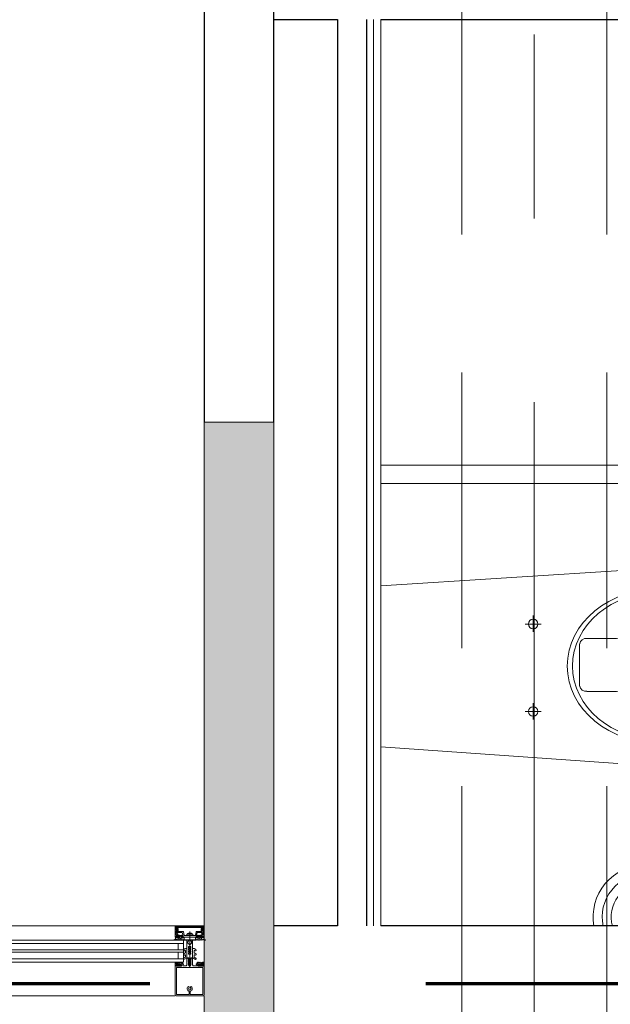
# Model space of a CAD drawing. Header units: centimetres. Extents: x -1631 to 21770, y -8842 to 3590.
# Tile 128 of 150: x 499 to 601, y 1002 to 1172. Entities that reach past the tile are written whole.
import ezdxf

# ---------------------------------------------------------------- set-up
doc = ezdxf.new("R2010")
doc.units = ezdxf.units.CM
for name, pattern in [('Długa kreska', [142.875, 95.25, -47.625]), ('Oś', [222.25, 127, -31.75, 31.75, -31.75]), ('Ukryte', [71.438, 47.625, -23.813])]:
    doc.linetypes.add(name, pattern=pattern)
for name, color, linetype, lineweight in [('A-DETL', 90, 'Continuous', 9), ('A-DETL-GENF', 92, 'Continuous', 9), ('A-DETL-HDLN', 90, 'Ukryte', 9), ('A-GLAZ-CURT', 52, 'Continuous', 9), ('A-GLAZ-CWMG', 51, 'Continuous', 9), ('A-WALL', 113, 'Continuous', 13), ('A-WALL-FNSH', 113, 'Continuous', 13), ('A-WALL-PATT', 111, 'Continuous', 13), ('P-SANR-FIXT', 6, 'Continuous', 9), ('S-GRID', 1, 'Continuous', 13)]:
    doc.layers.add(name, color=color, linetype=linetype, lineweight=lineweight)

# ---------------------------------------------------------------- blocks, each defined once
blk = doc.blocks.new('miska ustępowa dla N_35_5x54 wisząca koło narożna - Type 1-V7-5_piętro III __10_50 m_ - stan projektowany')
at = {"layer": 'P-SANR-FIXT'}
for p, q in [((-1.4, -3.75), (-4.56, -48.31)), ((29.22, -48.31), (26.4, -3.75)), ((44.09, -84.95), (44.09, -3.75)), ((47.21, -84.95), (47.21, -3.75)), ((4.69, -28.65), (4.69, -31.45)), ((19.8, -28.65), (19.8, -31.45)), ((3.32, -30.06), (6.14, -30.06)), ((18.43, -30.06), (21.25, -30.06)), ((16.4, -38.08), (9.09, -38.08)), ((8.17, -39.35), (8.17, -44.47)), ((17.32, -44.47), (17.32, -39.35)), ((-4.56, -48.31), (-4.88, -52.64)), ((29.58, -52.64), (29.22, -48.31)), ((-24.94, -49.38), (-24.94, -70.25)), ((-23.38, -49.38), (-23.38, -71.81)), ((-21.82, -49.38), (-21.82, -71.81)), ((-4.88, -52.64), (-4.82, -57.07)), ((29.53, -57.07), (29.58, -52.64)), ((-4.82, -57.07), (-4.57, -58.43)), ((29.57, -58.43), (29.53, -57.07)), ((-4.57, -58.43), (-4.19, -59.84)), ((29.19, -59.84), (29.57, -58.43)), ((-4.19, -59.84), (-3.69, -61.21)), ((28.69, -61.21), (29.19, -59.84)), ((-3.69, -61.21), (-3.07, -62.53)), ((-3.07, -62.53), (-2.34, -63.8)), ((27.34, -63.8), (28.07, -62.53)), ((28.07, -62.53), (28.69, -61.21)), ((-2.34, -63.8), (-1.51, -65.01)), ((26.51, -65.01), (27.34, -63.8)), ((-1.51, -65.01), (-0.58, -66.14)), ((-0.58, -66.14), (1.02, -67.71)), ((23.98, -67.71), (25.58, -66.14)), ((25.58, -66.14), (26.51, -65.01)), ((1.02, -67.71), (2.75, -69.02)), ((22.25, -69.02), (23.98, -67.71)), ((2.75, -69.02), (4.01, -69.78)), ((20.99, -69.78), (22.25, -69.02)), ((-32.35, -70.25), (-23.38, -70.25)), ((4.01, -69.78), (6.13, -70.8)), ((6.13, -70.8), (7.56, -71.26)), ((7.56, -71.26), (9.56, -71.73)), ((15.44, -71.73), (17.44, -71.26)), ((17.44, -71.26), (18.87, -70.8)), ((18.87, -70.8), (20.99, -69.78)), ((-23.38, -71.81), (-32.35, -71.81)), ((9.56, -71.73), (11.02, -71.92)), ((11.02, -71.92), (12.5, -72)), ((12.5, -72), (13.98, -71.92)), ((13.98, -71.92), (15.44, -71.73)), ((-23.38, -73.37), (-32.35, -73.37))]:
    blk.add_line(p, q, dxfattribs=at)
for centre in [(4.69, -30.06), (19.8, -30.06)]:
    blk.add_circle(centre, 0.825, dxfattribs=at)
for centre, radius, start, end in [((9.34, -39.23), 1.17, 102.2339, 185.8899), ((16.15, -39.23), 1.17, 354.1101, 77.7661), ((-30.79, -49.38), 8.97, 0, 99.9996), ((-30.79, -49.38), 7.41, 0, 102.1327), ((-30.79, -49.38), 5.85, 0, 105.4382), ((12.74, -44.25), 4.58, 182.8022, 357.1978), ((-23.38, -71.81), 1.56, 0, 90), ((-23.38, -71.81), 1.56, 270, 0), ((45.65, -84.95), 1.56, 180, 360)]:
    blk.add_arc(centre, radius, start, end, dxfattribs=at)
for centre, major_axis, ratio in [((12.55, -52.26), (0, 16.33), 0.823529), ((12.55, -52.01), (0, 15.16), 0.845174)]:
    blk.add_ellipse(centre, major_axis=major_axis, ratio=ratio, dxfattribs=at)
blk = doc.blocks.new('Schueco_FWS-Glazing1 - SI_38mm_TripGlz 2-2609955-5_piętro III __10_50 m_ - stan projektowany')
at = {"layer": 'A-GLAZ-CURT'}
for p, q in [((-16.9, 3.8), (16.9, 3.8)), ((-16.9, 0), (-16.9, 3.8)), ((16.9, 3.8), (16.9, 0)), ((16.9, 0), (-16.9, 0))]:
    blk.add_line(p, q, dxfattribs=at)
at = {"layer": 'A-GLAZ-CURT', "lineweight": 13}
for p, q in [((-16.9, 3.2), (16.9, 3.2)), ((-16.9, 2.1), (16.9, 2.1)), ((-16, 2.1), (-16, 3.2)), ((16, 2.1), (16, 3.2)), ((-16.9, 1.7), (16.9, 1.7)), ((-16.9, 0.6), (16.9, 0.6)), ((-16, 0.6), (-16, 1.7)), ((16, 0.6), (16, 1.7))]:
    blk.add_line(p, q, dxfattribs=at)
blk = doc.blocks.new('Rectangular Mullion - Schueco_FWS-50-SI_Tran_CovCap-20mm_Tran-55mm-V13-5_piętro III __10_50 m_ - stan projektowany')
at = {"layer": 'A-GLAZ-CWMG'}
for p, q in [((494.38, 1015.88), (525.38, 1015.88)), ((489.38, 1009.58), (489.38, 1013.38)), ((494.38, 1013.39), (525.38, 1013.39)), ((525.38, 1003.78), (494.38, 1003.78))]:
    blk.add_line(p, q, dxfattribs=at)
blk = doc.blocks.new('Rectangular Mullion - SI_CovCap-20mm_Tran-55mm-2281819-5_piętro III __10_50 m_ - stan projektowany')
at = {"layer": 'A-DETL-GENF'}
for p, q in [((-2.5, 9.45), (-2.5, 7.8)), ((-2.5, 9.39), (-2.5, 4.79)), ((2.37, 9.6), (-2.35, 9.6)), ((-2.29, 9.39), (-2.29, 4.79)), ((-0.12, 8.61), (-0.12, 8.55)), ((-0.1, 8.88), (-0.1, 9.34)), ((0.1, 9.34), (0.1, 8.88)), ((0.12, 8.55), (0.12, 8.61)), ((2.29, 9.39), (2.29, 4.79)), ((2.5, 7.8), (2.5, 9.45)), ((2.5, 9.39), (2.5, 4.79)), ((-0.12, 8.25), (-0.12, 8.13)), ((0.12, 8.13), (0.12, 8.25)), ((-2.35, 3.92), (-2.48, 3.92)), ((-2.37, 3.8), (-2.47, 3.8)), ((-2.09, 4.03), (-2.31, 3.93)), ((-2.26, 4.33), (-2.14, 4.43)), ((-2.22, 4.26), (-2.26, 4.28)), ((-1.9, 3.92), (-2.05, 3.86)), ((-2.04, 4.28), (-1.72, 4.28)), ((-2.02, 4.42), (-2.01, 4.41)), ((-1.98, 4.39), (-1.78, 4.39)), ((-1.72, 4.08), (-1.94, 4.08)), ((-1.8, 3.81), (-1.84, 3.9)), ((-1.74, 4.41), (-1.74, 4.42)), ((-1.7, 3.9), (-1.74, 3.81)), ((-1.67, 4.24), (-1.67, 4.13)), ((-1.62, 4.43), (-1.5, 4.33)), ((-1.58, 3.81), (-1.62, 3.9)), ((-1.5, 4.28), (-1.54, 4.26)), ((-1.48, 3.9), (-1.52, 3.82)), ((-1.35, 3.81), (-1.4, 3.9)), ((-0.5, 4.28), (-0.5, 3.15)), ((-0.21, 3.93), (-0.19, 3.94)), ((-0.19, 3.89), (-0.21, 3.91)), ((-0.18, 3.96), (-0.18, 4.1)), ((-0.08, 4.27), (-0.05, 4.28)), ((0, -1.48), (0, 4.68)), ((0.07, 4.27), (0.05, 4.28)), ((0.17, 3.96), (0.17, 4.1)), ((0.21, 3.93), (0.18, 3.94)), ((0.18, 3.89), (0.21, 3.91)), ((0.5, 3.15), (0.5, 4.28)), ((1.35, 3.81), (1.4, 3.9)), ((1.48, 3.9), (1.52, 3.82)), ((1.62, 4.43), (1.5, 4.33)), ((1.5, 4.28), (1.54, 4.26)), ((1.58, 3.81), (1.62, 3.9)), ((1.67, 4.24), (1.67, 4.13)), ((1.7, 3.9), (1.74, 3.81)), ((2.04, 4.28), (1.72, 4.28)), ((1.72, 4.08), (1.94, 4.08)), ((1.74, 4.41), (1.74, 4.42)), ((1.98, 4.39), (1.78, 4.39)), ((1.8, 3.81), (1.84, 3.9)), ((1.9, 3.92), (2.05, 3.86)), ((2.02, 4.42), (2.01, 4.41)), ((2.09, 4.03), (2.31, 3.93)), ((2.26, 4.33), (2.14, 4.43)), ((2.22, 4.26), (2.26, 4.28)), ((2.35, 3.92), (2.48, 3.92)), ((2.37, 3.8), (2.47, 3.8)), ((-0.78, 2.94), (-1.04, 3.09)), ((-0.78, 2.21), (-1.04, 2.36)), ((-0.91, 3.3), (-0.53, 3.08)), ((-0.91, 2.57), (-0.83, 2.52)), ((-0.91, 1.85), (-0.83, 1.8)), ((-0.75, 2.57), (-0.75, 2.89)), ((-0.75, 1.84), (-0.75, 2.16)), ((-0.5, 3.04), (-0.5, 1.52)), ((-0.45, 3.1), (-0.35, 3.1)), ((0.37, 3.1), (0.45, 3.1)), ((0.5, 3.04), (0.5, 1.52)), ((0.91, 3.3), (0.52, 3.08)), ((0.75, 2.57), (0.75, 2.89)), ((0.75, 1.84), (0.75, 2.16)), ((0.77, 2.94), (1.04, 3.09)), ((0.77, 2.21), (1.04, 2.36)), ((0.91, 2.57), (0.82, 2.52)), ((0.91, 1.85), (0.82, 1.8)), ((-0.76, 1.47), (-1.04, 1.63)), ((-0.55, 1.47), (-0.74, 1.47)), ((-0.3, 0.5), (-0.3, 0.28)), ((0.3, 0.5), (0.3, 0.28)), ((0.55, 1.47), (0.74, 1.47)), ((0.76, 1.47), (1.04, 1.63)), ((-2.6, 0), (-2.69, 0)), ((-2.34, -1.03), (-2.15, -1.46)), ((-2.32, -1.59), (-2.04, -1.59)), ((-2.18, -0.02), (-2.26, -0.17)), ((-2.06, -1.25), (-2.13, -1.09)), ((-2.07, -0.1), (-2.12, -0.02)), ((-2.1, -1.49), (-1.14, -1.49)), ((-1.88, -0.42), (-2.01, -0.42)), ((-2.01, -0.48), (-1.95, -0.48)), ((-1.96, -0.02), (-2, -0.1)), ((-1.98, -0.31), (-1.95, -0.36)), ((-1.98, -0.75), (-1.9, -0.85)), ((-1.34, -1.31), (-1.96, -1.31)), ((-1.85, -0.1), (-1.9, -0.02)), ((-1.84, -0.69), (-1.84, -0.57)), ((-1.83, -0.38), (-1.83, -0.36)), ((-1.74, -0.02), (-1.79, -0.1)), ((-1.79, -0.34), (-1.77, -0.35)), ((-1.79, -0.52), (-1.76, -0.52)), ((-1.67, -0.74), (-1.79, -0.74)), ((-1.74, -0.54), (-1.64, -0.7)), ((-1.72, -0.33), (-1.72, -0.32)), ((-1.72, -0.8), (-1.48, -0.8)), ((-1.63, -0.1), (-1.68, -0.02)), ((-1.67, -0.31), (-1.65, -0.32)), ((-1.6, -0.32), (-1.6, -0.3)), ((-1.52, -0.02), (-1.57, -0.1)), ((-1.56, -0.7), (-1.46, -0.54)), ((-1.55, -0.31), (-1.54, -0.32)), ((-1.41, -0.74), (-1.53, -0.74)), ((-1.49, -0.33), (-1.48, -0.32)), ((-1.41, -0.1), (-1.46, -0.02)), ((-1.44, -0.52), (-1.41, -0.52)), ((-1.43, -0.34), (-1.42, -0.36)), ((-1.38, -0.37), (-1.37, -0.37)), ((-1.36, -0.57), (-1.36, -0.69)), ((-1.3, -0.02), (-1.35, -0.1)), ((-1.3, -0.85), (-1.22, -0.75)), ((-1.25, -0.48), (-1.18, -0.48)), ((-1.2, -0.1), (-1.24, -0.02)), ((-1.07, -0.02), (-1.12, -0.1)), ((-1.09, -1.45), (-0.98, -0.84)), ((-0.95, -0.82), (-0.03, -0.82)), ((0.41, -1.04), (-0.41, -1.04)), ((-0.22, -1.18), (0.23, -1.18)), ((0.02, -0.82), (0.95, -0.82)), ((0.98, -0.84), (1.09, -1.45)), ((1.07, -0.02), (1.12, -0.1)), ((1.14, -1.49), (2.1, -1.49)), ((1.25, -0.48), (1.18, -0.48)), ((1.2, -0.1), (1.24, -0.02)), ((1.3, -0.85), (1.22, -0.75)), ((1.3, -0.02), (1.35, -0.1)), ((1.96, -1.31), (1.34, -1.31)), ((1.36, -0.57), (1.36, -0.69)), ((1.38, -0.37), (1.37, -0.37)), ((1.41, -0.1), (1.46, -0.02)), ((1.44, -0.52), (1.41, -0.52)), ((1.41, -0.74), (1.53, -0.74)), ((1.43, -0.34), (1.42, -0.36)), ((1.56, -0.7), (1.46, -0.54)), ((1.49, -0.33), (1.48, -0.32)), ((1.72, -0.8), (1.48, -0.8)), ((1.52, -0.02), (1.57, -0.1)), ((1.55, -0.31), (1.54, -0.32)), ((1.6, -0.32), (1.6, -0.3)), ((1.63, -0.1), (1.68, -0.02)), ((1.74, -0.54), (1.64, -0.7)), ((1.67, -0.31), (1.65, -0.32)), ((1.67, -0.74), (1.79, -0.74)), ((1.72, -0.33), (1.72, -0.32)), ((1.74, -0.02), (1.79, -0.1)), ((1.79, -0.52), (1.76, -0.52)), ((1.79, -0.34), (1.77, -0.35)), ((1.83, -0.38), (1.83, -0.36)), ((1.84, -0.69), (1.84, -0.57)), ((1.85, -0.1), (1.9, -0.02)), ((1.88, -0.42), (2.01, -0.42)), ((1.98, -0.75), (1.9, -0.85)), ((1.98, -0.31), (1.95, -0.36)), ((2.01, -0.48), (1.95, -0.48)), ((1.96, -0.02), (2, -0.1)), ((2.04, -1.59), (2.32, -1.59)), ((2.13, -1.09), (2.06, -1.25)), ((2.07, -0.1), (2.12, -0.02)), ((2.15, -1.46), (2.34, -1.03)), ((2.18, -0.02), (2.26, -0.17)), ((2.6, 0), (2.69, 0)), ((2.35, -2.5), (-2.35, -2.5)), ((2.13, -2.19), (-2.14, -2.19)), ((-2.13, -2.34), (2.12, -2.34))]:
    blk.add_line(p, q, dxfattribs=at)
at = {"layer": 'A-DETL-GENF', "flags": 128}
for points in [[(-0.15, 9.39), (-2.29, 9.39), (-2.29, 7.8)], [(2.29, 7.8), (2.29, 9.39), (0.15, 9.39)], [(-2.5, 4.9), (-2.5, 4.1), (-2.31, 4.1), (-2.23, 4.18), (-2.23, 4.24), (-2.35, 4.24), (-2.35, 4.47), (-1.91, 4.47)], [(-2.5, 3.94), (-2.5, 4.08), (-2.3, 4.08), (-2.25, 4.07)], [(-2.29, 4.9), (-2.29, 4.7), (2.29, 4.7), (2.29, 4.9)], [(-1.86, 4.47), (-1.41, 4.47), (-1.41, 4.24), (-1.53, 4.24), (-1.53, 4.18), (-1.45, 4.1), (-1.09, 4.1), (-1.09, 4.22), (-1.21, 4.22), (-1.21, 4.43), (-0.65, 4.43)], [(-1.51, 4.07), (-1.46, 4.08), (-1.26, 4.08), (-1.26, 3.89), (-1.3, 3.81)], [(-0.2, 0.11), (-0.2, 0), (-0.5, 0), (-0.5, 3.07), (-0.18, 3.07), (-0.18, 3.88)], [(-0.26, 0.58), (0, 0.8), (0, 1.1), (-0.2, 1.1), (-0.2, 1.3), (-0.1, 1.3), (-0.1, 1.46), (-0.2, 1.46), (-0.2, 1.66), (0, 1.66), (0, 1.83), (-0.2, 1.83), (-0.2, 2.03), (-0.1, 2.03), (-0.1, 2.2), (-0.2, 2.2), (-0.2, 2.4), (0, 2.4), (0, 4.3), (0, 2.4), (0.2, 2.4), (0.2, 2.2), (0.1, 2.2), (0.1, 2.03), (0.2, 2.03), (0.2, 1.83), (0, 1.83), (0, 1.66), (0.2, 1.66), (0.2, 1.46), (0.1, 1.46), (0.1, 1.3), (0.2, 1.3), (0.2, 1.1), (0, 1.1), (0, 0.8), (0.26, 0.58)], [(-0.25, 3.2), (-0.25, 3.29), (-0.2, 3.32), (-0.2, 3.44), (-0.25, 3.47), (-0.2, 3.5), (-0.2, 3.62), (-0.25, 3.65), (-0.2, 3.68), (-0.2, 3.8), (-0.25, 3.83), (-0.2, 3.86), (-0.2, 3.98), (-0.25, 4.01), (-0.2, 4.04), (-0.2, 4.16), (-0.25, 4.19), (-0.2, 4.22), (-0.2, 4.25), (-0.09, 4.45)], [(0.09, 4.45), (0.2, 4.25), (0.2, 4.13), (0.25, 4.1), (0.2, 4.07), (0.2, 3.95), (0.25, 3.92), (0.2, 3.89), (0.2, 3.77), (0.25, 3.74), (0.2, 3.71), (0.2, 3.59), (0.25, 3.56), (0.2, 3.53), (0.2, 3.41), (0.25, 3.38), (0.2, 3.35), (0.2, 3.23), (0.25, 3.2)], [(0.2, 0.11), (0.2, 0), (0.5, 0), (0.5, 3.07), (0.17, 3.07), (0.17, 3.88)], [(0.65, 4.43), (1.21, 4.43), (1.21, 4.22), (1.09, 4.22), (1.09, 4.1), (1.45, 4.1), (1.53, 4.18), (1.53, 4.24), (1.41, 4.24), (1.41, 4.47), (1.85, 4.47)], [(1.51, 4.07), (1.46, 4.08), (1.26, 4.08), (1.26, 3.89), (1.3, 3.81)], [(1.9, 4.47), (2.35, 4.47), (2.35, 4.24), (2.23, 4.24), (2.23, 4.18), (2.31, 4.1), (2.5, 4.1), (2.5, 4.9)], [(2.5, 3.94), (2.5, 4.08), (2.3, 4.08), (2.25, 4.07)], [(-2.5, -2.35), (-2.5, -0.5), (-2.39, -0.5), (-2.27, -0.86)], [(-2.48, -0.21), (-2.48, -0.48), (-2.07, -0.48)], [(-2.34, -1), (-2.34, -1.11), (-2.37, -1.22), (-2.37, -1.54)], [(-1.99, -1.64), (-1.99, -1.99), (-2.12, -1.99), (-2.12, -1.72), (-2.37, -1.72), (-2.37, -2.35), (2.37, -2.35), (2.37, -1.72), (2.12, -1.72), (2.12, -1.99), (1.99, -1.99), (1.99, -1.64)], [(-2.06, -0.93), (-2.14, -0.64), (-1.95, -0.64), (-1.95, -0.58), (-2.03, -0.5), (-2.35, -0.5), (-2.25, -0.87)], [(-1.92, -0.67), (-1.92, -0.68), (-1.97, -0.71)], [(-1.2, -0.42), (-1.32, -0.42), (-1.32, -0.39), (-1.19, -0.41)], [(-1.23, -0.71), (-1.28, -0.68), (-1.28, -0.67)], [(1.24, -1.23), (1.14, -0.64), (1.25, -0.64), (1.25, -0.58), (1.17, -0.5), (-1.17, -0.5), (-1.25, -0.58), (-1.25, -0.64), (-1.14, -0.64), (-1.24, -1.23)], [(-1.12, -0.48), (-0.98, -0.48), (-0.98, -0.09), (-1.02, -0.02)], [(0.52, -0.97), (0.54, -0.82), (-0.54, -0.82), (-0.52, -0.97)], [(1.12, -0.48), (0.98, -0.48), (0.98, -0.09), (1.02, -0.02)], [(1.2, -0.42), (1.32, -0.42), (1.32, -0.39), (1.19, -0.41)], [(1.23, -0.71), (1.28, -0.68), (1.28, -0.67)], [(1.92, -0.67), (1.92, -0.68), (1.97, -0.71)], [(2.25, -0.87), (2.35, -0.5), (2.03, -0.5), (1.95, -0.58), (1.95, -0.64), (2.14, -0.64), (2.06, -0.93)], [(2.48, -0.21), (2.48, -0.48), (2.07, -0.48)], [(2.27, -0.86), (2.39, -0.5), (2.5, -0.5), (2.5, -2.35)], [(2.37, -1.54), (2.37, -1.22), (2.34, -1.11), (2.34, -1)], [(-2.18, -2.14), (-2.18, -1.78), (-2.32, -1.78), (-2.32, -2.14)], [(2.33, -2.14), (2.33, -1.78), (2.19, -1.78), (2.19, -2.14)]]:
    blk.add_lwpolyline(points, dxfattribs=at)
for points in [[(0.97, 0), (-0.97, 0), (-0.97, -0.04), (0.97, -0.04)], [(0.97, -0.04), (-0.97, -0.04), (-0.97, -0.49), (0.97, -0.49)]]:
    blk.add_lwpolyline(points, close=True, dxfattribs=at)
at = {"layer": 'A-DETL-GENF'}
for centre, radius, start, end in [((-2.35, 9.45), 0.15, 90.0003, 179.9997), ((0, 8.4), 0.45, 107.4982, 231.0552), ((0, 8.4), 0.21, 143.7768, 216.2232), ((-0.15, 8.55), 0.03, 229.6807, 0), ((-0.15, 9.34), 0.05, 0.0077, 89.9923), ((-0.15, 8.88), 0.05, 287.4982, 0), ((0, 8.4), 0.24, 60, 120), ((0.15, 9.34), 0.05, 89.9791, 180.0209), ((0.15, 8.88), 0.05, 180, 252.583), ((0.15, 8.55), 0.03, 180, 310.3193), ((0, 8.4), 0.45, 308.9448, 72.583), ((0, 8.4), 0.21, 323.7768, 36.2232), ((2.35, 9.45), 0.15, 0.1055, 83.878), ((-0.22, 8.13), 0.1, 231.0552, 0), ((-0.15, 8.25), 0.03, 0, 130.3193), ((0.15, 8.25), 0.03, 49.6807, 180), ((0.22, 8.13), 0.1, 180, 308.9448), ((-2.48, 3.94), 0.02, 180.0007, 269.9993), ((-2.43, 3.83), 0.059, 88.5974, 194.6036), ((-2.47, 3.82), 0.02, 194.6036, 270), ((-2.43, 4.82), 0.933, 269.587, 293.0035), ((-2.4, 4.8), 0.997, 271.4989, 290.69), ((-2.35, 4.02), 0.1, 270.0001, 294), ((-2.24, 4.3), 0.03, 128.5798, 239.9915), ((-2.24, 4.1), 0.03, 255.4027, 14.3746), ((-2.23, 4.24), 0.02, 346.6587, 60.0171), ((-1.94, 4.17), 0.277, 166.6587, 194.3746), ((-2.08, 4.37), 0.08, 38.8475, 129.685), ((-2.04, 4.23), 0.0496, 92.7559, 159.6878), ((-1.94, 4.23), 0.148, 172.4164, 270.2404), ((-2.07, 3.99), 0.0337, 293.0035, 114), ((-1.98, 4.44), 0.05, 218.8475, 270), ((-1.88, 4.46), 0.0255, 12.35, 167.65), ((-1.89, 3.87), 0.05, 30.069, 110.536), ((-1.77, 3.83), 0.03, 210.0871, 329.9129), ((-1.78, 4.44), 0.05, 270, 321.1528), ((-1.67, 4.37), 0.08, 50.315, 141.1528), ((-1.72, 4.23), 0.0499, 9.2263, 86.9893), ((-1.72, 4.13), 0.0502, 273.3323, 359.7322), ((-1.66, 3.88), 0.0402, 27.7922, 152.3701), ((-1.55, 3.83), 0.0299, 210.122, 335.064), ((-1.53, 4.24), 0.02, 119.9847, 193.341), ((-1.82, 4.17), 0.277, 345.6254, 13.341), ((-1.52, 4.1), 0.03, 165.6254, 284.5942), ((-1.52, 4.3), 0.03, 300.0085, 51.4202), ((-1.44, 3.88), 0.0414, 28.176, 151.824), ((-1.33, 3.83), 0.0301, 210.1258, 329.8742), ((-0.65, 4.28), 0.15, 359.9706, 90.0294), ((-0.21, 3.92), 0.01, 120.0303, 239.9802), ((-0.2, 3.96), 0.02, 300.0303, 360), ((-0.2, 3.88), 0.02, 360, 59.9802), ((0.02, 4.1), 0.2, 120, 180), ((0, 4.4), 0.1, 28.7984, 151.2016), ((0, 4.2), 0.1, 90, 120), ((0, 4.2), 0.1, 60, 90), ((-0.03, 4.1), 0.2, 360, 60), ((0.19, 3.96), 0.02, 180, 239.9697), ((0.19, 3.88), 0.02, 120.0198, 180), ((0.2, 3.92), 0.01, 300.0198, 59.9697), ((0.65, 4.28), 0.15, 89.9706, 180.0294), ((1.33, 3.83), 0.0301, 210.1258, 329.8742), ((1.44, 3.88), 0.0414, 28.176, 151.824), ((1.52, 4.3), 0.03, 128.5798, 239.9915), ((1.52, 4.1), 0.03, 255.4058, 14.3746), ((1.55, 3.83), 0.0299, 204.936, 329.878), ((1.53, 4.24), 0.02, 346.659, 60.0153), ((1.82, 4.17), 0.277, 166.659, 194.3746), ((1.67, 4.37), 0.08, 38.8472, 129.685), ((1.66, 3.88), 0.0402, 27.6299, 152.2078), ((1.72, 4.23), 0.0499, 93.0107, 170.7737), ((1.72, 4.13), 0.0502, 180.2678, 266.6677), ((1.78, 4.44), 0.05, 218.8472, 270), ((1.77, 3.83), 0.03, 210.0871, 329.9129), ((1.89, 3.87), 0.05, 69.464, 149.931), ((1.88, 4.46), 0.0255, 12.35, 167.65), ((1.94, 4.23), 0.148, 269.7596, 7.5836), ((1.98, 4.44), 0.05, 270, 321.1525), ((2.08, 4.37), 0.08, 50.315, 141.1525), ((2.04, 4.23), 0.0496, 20.3122, 87.2441), ((2.07, 3.99), 0.0337, 66, 246.9965), ((2.4, 4.8), 0.997, 249.31, 268.5011), ((2.43, 4.82), 0.933, 246.9965, 270.413), ((2.23, 4.24), 0.02, 119.9829, 193.3413), ((1.94, 4.17), 0.277, 345.6254, 13.3413), ((2.24, 4.1), 0.03, 165.6254, 284.5973), ((2.24, 4.3), 0.03, 300.0085, 51.4202), ((2.35, 4.02), 0.1, 246, 269.9999), ((2.43, 3.83), 0.059, 345.3964, 91.4026), ((2.47, 3.82), 0.02, 270, 345.3964), ((2.48, 3.94), 0.02, 270.0007, 359.9993), ((-0.98, 3.2), 0.125, 60, 240), ((-0.98, 2.47), 0.125, 60, 240), ((-0.98, 1.74), 0.125, 60, 240), ((-0.8, 2.57), 0.05, 240, 360), ((-0.8, 1.84), 0.05, 240, 360), ((-0.8, 2.89), 0.05, 360, 60), ((-0.8, 2.16), 0.05, 360, 60), ((-0.55, 3.04), 0.05, 360, 60), ((-0.45, 3.15), 0.05, 179.9899, 270.0101), ((-0.35, 3.2), 0.0999, 269.9704, 0.0296), ((0.37, 3.23), 0.126, 191.5693, 265.5931), ((0.45, 3.15), 0.05, 270.9313, 359.9852), ((0.55, 3.04), 0.05, 120, 180), ((0.8, 2.89), 0.05, 120, 180), ((0.8, 2.57), 0.05, 180, 300), ((0.8, 2.16), 0.05, 120, 180), ((0.8, 1.84), 0.05, 180, 300), ((0.97, 3.2), 0.125, 300, 120), ((0.97, 2.47), 0.125, 300, 120), ((0.97, 1.74), 0.125, 300, 120), ((-0.74, 1.52), 0.05, 240, 270), ((-0.55, 1.52), 0.05, 270, 360), ((-0.2, 0.5), 0.1, 130, 180), ((-0.2, 0.28), 0.1, 180, 240), ((-0.3, 0.11), 0.1, 360, 60), ((0.3, 0.11), 0.1, 120, 180), ((0.2, 0.28), 0.1, 300, 360), ((0.2, 0.5), 0.1, 0, 50), ((0.55, 1.52), 0.05, 180, 270), ((0.74, 1.52), 0.05, 270, 300), ((-2.69, -0.03), 0.03, 89.9022, 261.6433), ((-2.73, -0.34), 0.286, 27.5921, 81.6433), ((-2.6, -0.2), 0.2, 80.4545, 89.9022), ((-2.61, -0.29), 0.291, 25.3637, 80.4545), ((-2.32, -1.54), 0.0512, 180.5709, 268.6482), ((-2.31, -0.14), 0.05, 205.3637, 330.1649), ((-2.29, -1.01), 0.06, 98.4417, 205), ((-2.27, -1), 0.07, 120.0064, 180), ((-2.34, -0.88), 0.07, 300.0064, 18), ((-2.31, -0.89), 0.06, 278.4417, 15), ((-2.15, -0.03), 0.03, 30.7154, 150.1649), ((-2.1, -1.44), 0.05, 205, 270), ((-2.08, -1.06), 0.06, 108.8192, 205), ((-2.12, -0.95), 0.06, 288.8192, 15), ((-2.04, -0.08), 0.0417, 215.132, 324.868), ((-2.01, -0.35), 0.065, 90, 270), ((-2.04, -0.48), 0.03, 0, 180), ((-1.96, -1.21), 0.1, 205, 270), ((-2.04, -1.64), 0.05, 0, 90.0001), ((-2.01, -0.33), 0.04, 29.9937, 90), ((-1.95, -0.73), 0.03, 120.0049, 219.9897), ((-1.93, -0.03), 0.03, 30.5887, 149.5346), ((-1.86, -0.31), 0.1, 210.0023, 269.1728), ((-1.95, -0.51), 0.03, 0.0185, 89.0948), ((-1.62, -0.59), 0.314, 165.4979, 194.5021), ((-1.84, -0.8), 0.08, 219.9967, 337.3844), ((-1.88, -0.37), 0.05, 270, 305.0779), ((-1.86, -0.37), 0.0339, 269.1783, 356.9975), ((-1.82, -0.08), 0.0415, 215.012, 324.988), ((-1.6, -0.77), 0.44, 54.1588, 125.0779), ((-1.79, -0.57), 0.05, 89.9897, 180.0103), ((-1.79, -0.69), 0.05, 179.9899, 270.0101), ((-1.8, -0.36), 0.0272, 60.011, 176.9853), ((-1.75, -0.32), 0.0316, 240.007, 341.9967), ((-1.76, -0.55), 0.03, 29.9936, 90.0121), ((-1.72, -0.85), 0.05, 90.0003, 157.3776), ((-1.71, -0.03), 0.03, 30.1448, 149.5346), ((-1.69, -0.33), 0.03, 45.0005, 162.0009), ((-1.67, -0.71), 0.03, 269.9936, 30.0024), ((-1.63, -0.3), 0.0316, 224.991, 327.0104), ((-1.6, -0.08), 0.043, 217.8436, 323.8234), ((-1.57, -0.32), 0.03, 30.0003, 146.9985), ((-1.53, -0.71), 0.03, 150.0027, 270.0013), ((-1.51, -0.31), 0.0316, 210.0026, 311.9974), ((-1.49, -0.03), 0.03, 30.3449, 149.5346), ((-1.46, -0.34), 0.03, 14.9955, 132.0028), ((-1.48, -0.85), 0.05, 22.6209, 90.0012), ((-1.44, -0.55), 0.03, 89.9893, 150.005), ((-1.36, -0.8), 0.08, 202.6228, 319.9969), ((-1.39, -0.35), 0.03, 195.0015, 296.9968), ((-1.38, -0.08), 0.0419, 215.4665, 324.6999), ((-1.41, -0.57), 0.05, 0.009, 89.991), ((-1.41, -0.69), 0.05, 270.0092, 359.9908), ((-1.35, -0.39), 0.03, 0.0112, 116.991), ((-1.32, -0.39), 0.03, 234.1588, 270), ((-1.34, -1.21), 0.1, 270, 350), ((-1.27, -0.03), 0.03, 30.3446, 149.7685), ((-1.25, -0.51), 0.03, 90, 193.1975), ((-1.58, -0.59), 0.314, 345.517, 13.1975), ((-1.24, -0.73), 0.03, 319.9887, 60.0017), ((-1.16, -0.08), 0.0416, 206.9541, 331.568), ((-1.2, -0.45), 0.033, 305.0901, 90), ((-1.19, -0.46), 0.05, 7.1737, 90.0088), ((-1.12, -0.45), 0.03, 187.1885, 269.997), ((-1.14, -1.44), 0.05, 270, 350), ((-1.05, -0.03), 0.03, 29.7965, 150.132), ((-0.95, -0.85), 0.03, 90, 170), ((-0.31, -0.92), 0.22, 193.9707, 242.728), ((0, -0.29), 0.921, 243.7078, 255.8284), ((0, -0.82), 0.0256, 12.6804, 167.3196), ((0, -0.29), 0.92, 284.1683, 296.293), ((0.31, -0.92), 0.22, 297.2746, 346.0268), ((0.95, -0.85), 0.03, 10, 90), ((1.05, -0.03), 0.03, 29.868, 150.2035), ((1.14, -1.44), 0.05, 190, 270), ((1.16, -0.08), 0.0416, 208.432, 333.0459), ((1.12, -0.45), 0.03, 270.003, 352.8115), ((1.19, -0.46), 0.05, 89.9912, 172.8263), ((1.2, -0.45), 0.033, 90, 234.9099), ((1.24, -0.73), 0.03, 119.9983, 220.0113), ((1.27, -0.03), 0.03, 30.2315, 149.6554), ((1.34, -1.21), 0.1, 190, 270), ((1.25, -0.51), 0.03, 346.8025, 90), ((1.58, -0.59), 0.314, 166.8025, 194.483), ((1.36, -0.8), 0.08, 220.0031, 337.3772), ((1.35, -0.39), 0.03, 63.009, 179.9888), ((1.32, -0.39), 0.03, 270, 305.8412), ((1.6, -0.77), 0.44, 54.9221, 125.8412), ((1.38, -0.08), 0.0419, 215.3001, 324.5335), ((1.41, -0.57), 0.05, 90.009, 179.991), ((1.41, -0.69), 0.05, 180.0092, 269.9908), ((1.39, -0.35), 0.03, 243.0032, 344.9985), ((1.46, -0.34), 0.03, 47.9972, 165.0045), ((1.44, -0.55), 0.03, 29.995, 90.0107), ((1.48, -0.85), 0.05, 89.9988, 157.3791), ((1.49, -0.03), 0.03, 30.4654, 149.6551), ((1.51, -0.31), 0.0316, 228.0026, 329.9974), ((1.53, -0.71), 0.03, 269.9987, 29.9973), ((1.57, -0.32), 0.03, 33.0015, 149.9997), ((1.6, -0.08), 0.043, 216.1766, 322.1564), ((1.63, -0.3), 0.0316, 212.9896, 315.009), ((1.67, -0.71), 0.03, 149.9976, 270.0064), ((1.69, -0.33), 0.03, 17.9991, 134.9995), ((1.71, -0.03), 0.03, 30.4654, 149.8552), ((1.75, -0.32), 0.0316, 198.0033, 299.993), ((1.72, -0.85), 0.05, 22.6224, 89.9997), ((1.76, -0.55), 0.03, 89.9879, 150.0064), ((1.84, -0.8), 0.08, 202.6156, 320.0033), ((1.82, -0.08), 0.0415, 215.012, 324.988), ((1.8, -0.36), 0.0272, 3.0147, 119.989), ((1.79, -0.57), 0.05, 359.9897, 90.0103), ((1.79, -0.69), 0.05, 269.9899, 0.0101), ((1.86, -0.37), 0.0339, 183.0025, 270.8217), ((1.88, -0.37), 0.05, 234.9221, 270), ((1.86, -0.31), 0.1, 270.8272, 329.9977), ((1.93, -0.03), 0.03, 30.4654, 149.4113), ((1.95, -0.51), 0.03, 90.9052, 179.9815), ((1.62, -0.59), 0.314, 345.4979, 14.5021), ((1.96, -1.21), 0.1, 270, 335), ((1.95, -0.73), 0.03, 320.0103, 59.9951), ((2.01, -0.33), 0.04, 90, 150.0063), ((2.04, -1.64), 0.05, 89.9981, 180.0017), ((2.04, -0.08), 0.0417, 215.132, 324.868), ((2.01, -0.35), 0.065, 270, 90), ((2.04, -0.48), 0.03, 0, 180), ((2.12, -0.95), 0.06, 165, 251.1808), ((2.08, -1.06), 0.06, 335, 71.1808), ((2.1, -1.44), 0.05, 270, 335), ((2.15, -0.03), 0.03, 29.8351, 149.2846), ((2.31, -0.89), 0.06, 165, 261.5583), ((2.31, -0.14), 0.05, 209.8351, 334.6363), ((2.34, -0.88), 0.07, 162, 239.9983), ((2.27, -1), 0.07, 0, 59.9983), ((2.29, -1.01), 0.06, 335, 81.5583), ((2.32, -1.54), 0.0498, 269.8262, 0.1735), ((2.61, -0.29), 0.291, 99.5455, 154.6363), ((2.73, -0.34), 0.286, 98.3567, 152.4079), ((2.6, -0.2), 0.2, 90.0978, 99.5455), ((2.69, -0.03), 0.03, 278.3567, 90.0978), ((-2.35, -2.35), 0.15, 179.9938, 270.0062), ((-2.13, -2.14), 0.2, 179.9718, 270.0352), ((-2.14, -2.14), 0.0499, 179.8796, 270.0225), ((2.12, -2.14), 0.2, 270.0295, 359.9723), ((2.13, -2.14), 0.0501, 270.0875, 359.9336), ((2.35, -2.35), 0.15, 270.0494, 359.9506)]:
    blk.add_arc(centre, radius, start, end, dxfattribs=at)

msp = doc.modelspace()

# ---------------------------------------------------------------- hatches: boundary and pattern name
at = {"layer": 'A-WALL-PATT'}
h = msp.add_hatch(color=9, dxfattribs=at)
h.paths.add_polyline_path([(542.38, 132.33), (542.38, 139.33), (530.38, 139.33), (530.38, 132.33)], flags=0)
h.paths.add_polyline_path([(530.38, 250.33), (542.38, 250.33), (542.38, 515.33), (530.38, 515.33), (530.38, 419.08)], flags=0)
h.paths.add_polyline_path([(542.38, 657.83), (542.38, 660.33), (530.38, 660.33), (530.38, 657.83), (532.88, 657.83)], flags=0)
h.paths.add_polyline_path([(542.38, 781.33), (542.38, 1102.83), (530.38, 1102.83), (530.38, 781.33), (532.88, 781.33)], flags=0)
h.paths.add_polyline_path([(530.38, 1312.83), (542.38, 1312.83), (542.38, 1431.33), (530.38, 1431.33)], flags=0)
h.paths.add_polyline_path([(530.38, 1633.83), (542.38, 1633.83), (542.38, 2022.83), (530.38, 2022.83), (530.38, 1665.12)], flags=0)
h.paths.add_polyline_path([(542.38, 2173.83), (542.38, 2458.83), (530.38, 2458.83), (530.38, 2173.83)], flags=0)
h.paths.add_polyline_path([(530.38, 2593.83), (542.38, 2593.83), (542.38, 2824.33), (530.38, 2824.33), (530.38, 2634.27)], flags=0)

# ---------------------------------------------------------------- linework, layer by layer
at = {"layer": 'A-DETL', "linetype": 'Długa kreska', "lineweight": 70}
msp.add_line((1235.38, 1005.83), (294.38, 1005.83), dxfattribs=at)
at = {"layer": 'A-DETL-HDLN'}
for p, q in [((574.88, 420.83), (574.88, 2793.33)), ((599.88, 420.83), (599.88, 2793.33))]:
    msp.add_line(p, q, dxfattribs=at)
at = {"layer": 'A-WALL', "color": 7, "lineweight": 25}
for p, q in [((530.38, 1191.83), (530.38, 1102.83)), ((542.38, 1102.83), (542.38, 1191.83)), ((542.38, 1172.33), (553.38, 1172.33)), ((553.38, 1172.33), (553.38, 1015.83)), ((558.38, 1172.33), (558.38, 1015.83)), ((560.88, 1172.33), (661.88, 1172.33)), ((553.38, 1015.83), (542.38, 1015.83)), ((850.38, 1015.83), (560.88, 1015.83))]:
    msp.add_line(p, q, dxfattribs=at)
at = {"layer": 'A-WALL'}
for p, q in [((559.63, 1172.33), (559.63, 1015.83)), ((542.38, 1102.83), (530.38, 1102.83)), ((542.38, 1015.83), (542.38, 1000.83))]:
    msp.add_line(p, q, dxfattribs=at)
at = {"layer": 'A-WALL', "lineweight": 9}
for p, q in [((530.38, 1102.83), (530.38, 1015.88)), ((542.38, 1015.83), (542.38, 1102.83)), ((530.38, 1013.38), (530.38, 1009.58)), ((530.38, 1003.78), (530.38, 781.33))]:
    msp.add_line(p, q, dxfattribs=at)
at = {"layer": 'A-WALL-FNSH', "color": 250, "lineweight": 9}
msp.add_line((560.88, 1015.83), (560.88, 1172.33), dxfattribs=at)
at = {"layer": 'S-GRID', "linetype": 'Oś'}
msp.add_line((587.38, 2884.27), (587.38, 27.13), dxfattribs=at)

# ---------------------------------------------------------------- block references
at = {"layer": 'A-GLAZ-CURT', "rotation": 180}
msp.add_blockref('Schueco_FWS-Glazing1 - SI_38mm_TripGlz 2-2609955-5_piętro III __10_50 m_ - stan projektowany', (509.88, 1013.38), dxfattribs=at)
at = {"layer": 'A-GLAZ-CWMG'}
msp.add_blockref('Rectangular Mullion - Schueco_FWS-50-SI_Tran_CovCap-20mm_Tran-55mm-V13-5_piętro III __10_50 m_ - stan projektowany', (0, 0), dxfattribs=at)
at = {"layer": 'A-GLAZ-CWMG', "rotation": 180}
msp.add_blockref('Rectangular Mullion - SI_CovCap-20mm_Tran-55mm-2281819-5_piętro III __10_50 m_ - stan projektowany', (527.88, 1013.38), dxfattribs=at)
at = {"layer": 'P-SANR-FIXT', "rotation": 90.00000000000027}
msp.add_blockref('miska ustępowa dla N_35_5x54 wisząca koło narożna - Type 1-V7-5_piętro III __10_50 m_ - stan projektowany', (557.13, 1048.17), dxfattribs=at)

doc.saveas('drawing.dxf')
